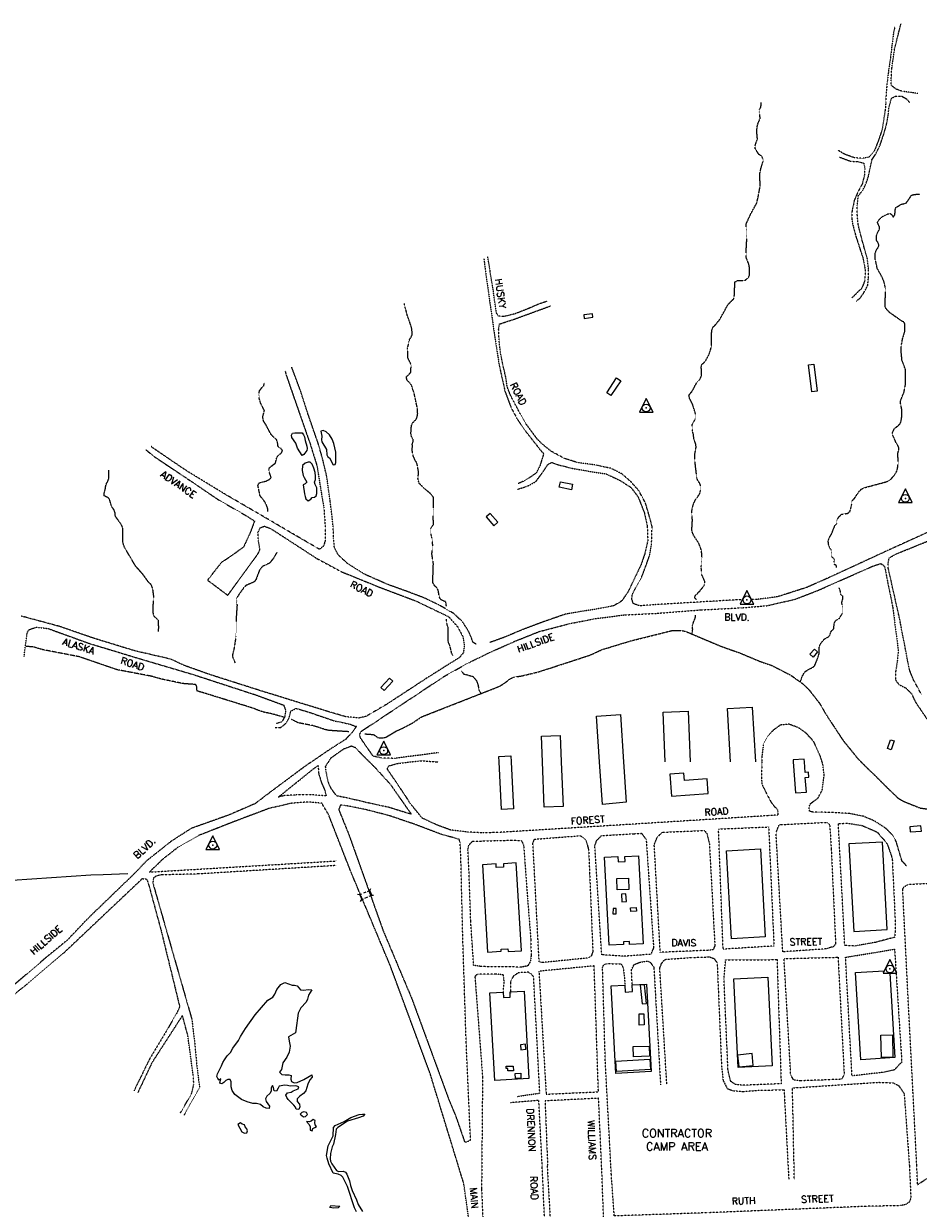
# Model space of a CAD drawing. Header units: feet. Extents: x 0 to 208040, y 0 to 211214.
# Tile 70 of 71: x 198025 to 201295, y 205868 to 210199. Entities that reach past the tile are written whole.
import ezdxf
from ezdxf.enums import TextEntityAlignment as Align

# ---------------------------------------------------------------- set-up
doc = ezdxf.new("R2010")
doc.units = ezdxf.units.FT
doc.header["$LTSCALE"] = 0.5
doc.header["$MEASUREMENT"] = 0
doc.linetypes.add('HIDDEN2', pattern=[0.1875, 0.125, -0.0625])
doc.linetypes.add('PHANTOM2', pattern=[1.25, 0.625, -0.125, 0.125, -0.125, 0.125, -0.125])
doc.layers.get('0').update_dxf_attribs({"linetype": 'CONTINUOUS'})
for name, color, linetype in [('1-TEXT', 1, 'CONTINUOUS'), ('CONC-PAD', 5, 'CONTINUOUS'), ('HV-CONTROL', 11, 'CONTINUOUS'), ('LAKE', 11, 'CONTINUOUS'), ('MA-BLDG', 11, 'CONTINUOUS'), ('MI-BLDG', 11, 'CONTINUOUS'), ('MISC-UTILITY', 11, 'CONTINUOUS'), ('R-DIRT', 11, 'HIDDEN2'), ('R-DIRT-T', 1, 'CONTINUOUS'), ('RUIN', 11, 'CONTINUOUS'), ('STREAM', 11, 'PHANTOM2'), ('TRAIL', 11, 'CONTINUOUS')]:
    doc.layers.add(name, color=color, linetype=linetype)
doc.styles.add('COMPLEX', font='complex.shx')
doc.styles.add('CVFONT05', font='ROMANC')

# ---------------------------------------------------------------- blocks, each defined once
blk = doc.blocks.new('HV-CONTROL', base_point=(0, 18.8))
blk.add_lwpolyline([(-25.1, 3.2), (24.9, 3.2), (-0.1, 53.2)], close=True)
blk.add_circle((-0.1, 18.8), 14.4)
blk.add_point((-0.1, 18.8))

msp = doc.modelspace()

# ---------------------------------------------------------------- linework, layer by layer
at = {"layer": 'CONC-PAD'}
for points, elevation in [([(200369.3, 207500), (200362.5, 207681.5), (200453.6, 207684.9), (200460.5, 207500)], 18.6), ([(200608.6, 207500), (200597.6, 207694.8), (200688, 207700), (200699.3, 207500)], 19.2), ([(200129.4, 207500), (200118.7, 207667.2), (200206.8, 207672.8), (200217.8, 207500)], 18.9), ([(199921.2, 207500), (199917.5, 207593.5), (199986.2, 207596.2), (199990, 207500)], 20), ([(199762.5, 207500), (199761.5, 207519.7), (199806, 207521.8), (199807, 207500)], 21.5), ([(199807, 207500), (199815.3, 207328.2), (199770.8, 207326.1), (199762.5, 207500)], 21.5), ([(199990, 207500), (199996.4, 207336.5), (199927.7, 207333.8), (199921.2, 207500)], 20), ([(200217.8, 207500), (200227.2, 207352.3), (200140.2, 207343.8), (200129.4, 207500)], 18.9), ([(201191.4, 206726.9), (201209.3, 206418.5), (201085.1, 206411), (201065.9, 206729.4), (201169.8, 206735.8)], 16)]:
    msp.add_lwpolyline(points, dxfattribs=dict(at, elevation=elevation))
for points, elevation in [([(201181.2, 206886.8), (201163.5, 207206.4), (201041.4, 207199.6), (201059.1, 206880)], 17.3), ([(200239.8, 206832.4), (200239.2, 206843.1), (200216.8, 206841.9), (200217.3, 206832), (200165.4, 206829.1), (200147.7, 207151.4), (200196.4, 207154.1), (200197.6, 207133.9), (200223.3, 207135.3), (200222.2, 207154), (200271.9, 207156.7), (200289.6, 206835.1)], 18.1), ([(199778.6, 207127.2), (199779.3, 207115.1), (199752.3, 207113.4), (199751.4, 207126.7), (199701.4, 207123.7), (199720.8, 206804.2), (199770.4, 206807.2), (199769.9, 206815.2), (199795, 206816.7), (199795.7, 206806.1), (199844.9, 206809), (199825.5, 207130.1)], 21), ([(200189.8, 206360.5), (200172.4, 206680.5), (200222.2, 206683.2), (200223.5, 206658.4), (200250.4, 206659.8), (200249.1, 206684.5), (200301, 206687.4), (200318.4, 206367.5)], 15.4), ([(200636.4, 206382.4), (200620.5, 206706), (200745.2, 206712.1), (200761.1, 206388.5)], 13.9), ([(199746.8, 206335.1), (199729.3, 206654.9), (199778, 206657.6), (199779, 206638.4), (199803.6, 206639.8), (199802.5, 206658.9), (199853.8, 206661.7), (199871.3, 206341.9)], 16.8)]:
    msp.add_lwpolyline(points, close=True, dxfattribs=dict(at, elevation=elevation))
at = {"layer": 'LAKE'}
for points, elevation in [([(199043.3, 208619.6), (199025.4, 208646.7), (199019.8, 208664.5), (199005, 208685.6), (199003.6, 208693.9), (199007.8, 208701.1), (199016.1, 208702.5), (199042.2, 208702.6), (199047.6, 208695.9), (199051.7, 208688.2), (199053.9, 208674.8), (199060.4, 208654), (199061, 208645.7), (199060.3, 208637.8), (199049.4, 208624)], 85), ([(199111.6, 208708.5), (199114.3, 208690.6), (199113, 208677.3), (199114.7, 208669.5), (199131.5, 208642), (199132.5, 208622), (199136.1, 208614.6), (199143.3, 208611.3), (199155.7, 208586.2), (199163.7, 208586.5), (199165.5, 208594.4), (199165.5, 208632.1), (199158.5, 208663.6), (199152.8, 208679.4), (199142.5, 208695.1), (199130.4, 208706.9), (199120, 208711.8)], 90), ([(199044.2, 208582.9), (199042.9, 208565.1), (199046.7, 208547.4), (199049.9, 208539), (199060.4, 208522.2), (199054.3, 208516.7), (199046.3, 208512.8), (199051.2, 208480.4), (199053.8, 208469.9), (199056.8, 208462), (199065.1, 208453.8), (199073.9, 208460), (199079.6, 208466.3), (199087.6, 208467.5), (199094.3, 208472.4), (199095.9, 208481.3), (199096.7, 208492.2), (199096.8, 208502.3), (199090, 208513.6), (199087.6, 208523), (199091.3, 208532.6), (199091.4, 208544.3), (199090.1, 208558.2), (199085.9, 208574.1), (199079, 208587.8), (199072.5, 208595.4), (199064.3, 208595.3), (199053.4, 208591.7)], 85), ([(199049.4, 208624), (199049.4, 208624)], 85), ([(198734.4, 206341.9), (198734.4, 206341.9), (198730.6, 206349.3), (198733.5, 206359.5), (198748.2, 206388.7), (198753.2, 206401), (198758.5, 206411), (198768.9, 206425.3), (198781.3, 206437.1), (198789.6, 206452.9), (198810, 206481), (198817.8, 206496.2), (198830, 206514.9), (198835.4, 206524.7), (198870.4, 206574.8), (198917.5, 206628), (198935.7, 206639.2), (198942.7, 206651), (198950.8, 206668.1), (198965.2, 206686.2), (198979.1, 206692.6), (199006.5, 206683.3), (199014.7, 206682.9), (199024.9, 206681.2), (199037.1, 206666.5), (199049, 206665.5), (199064.8, 206667.3), (199078.6, 206666), (199066.3, 206646.5), (199062.3, 206631.8), (199057.7, 206621.4), (199038.5, 206600.5), (199028, 206580.6), (199020.2, 206517.8), (199018.4, 206509.1), (199010.2, 206503.7), (198992.9, 206494.3), (198994.7, 206478.8), (198999.5, 206460.4), (198995.3, 206438.3), (198986.9, 206420.7), (198971.6, 206399.3), (198966.8, 206375.6), (198960.3, 206365.1), (198968.7, 206357.2), (198980.3, 206356), (198994.4, 206355.7), (199002.5, 206353.4), (199001.2, 206339.9), (199003.4, 206331.6), (199014, 206326.4), (199024.2, 206328), (199048.4, 206338.1), (199078.1, 206355.3), (199078.9, 206347), (199071.2, 206337), (199063.9, 206321.5), (199056.2, 206296.7), (199047.9, 206287.1), (199033.8, 206277.7), (199025, 206267.9), (199024.8, 206258.3), (199032.7, 206248.6), (199034.5, 206238.1), (199030.8, 206228.5), (199021, 206229.6), (199018, 206237.7), (199012.8, 206244.1), (198991.9, 206265.5), (198986.8, 206272.7), (198983, 206280.9), (198989.8, 206289.5), (199002.2, 206292), (199010.2, 206296.9), (199028.1, 206303.9), (199030.4, 206311.7), (199019.2, 206315), (198998.4, 206314.3), (198989.5, 206316.9), (198979.2, 206318), (198959, 206313.9), (198954.7, 206306.9), (198948.7, 206295.8), (198940.8, 206296.5), (198938.6, 206309.4), (198933.9, 206316.1), (198929.2, 206308.6), (198930.1, 206295.8), (198924.6, 206287.1), (198913.7, 206277.6), (198908.6, 206267.8), (198911, 206257.8), (198923, 206240.9), (198921.8, 206233), (198911.4, 206233.3), (198900.1, 206239), (198890.2, 206247), (198875.7, 206250.2), (198862.7, 206251), (198841.8, 206256.7), (198821.5, 206265.3), (198796.8, 206283.1), (198786.4, 206297.8), (198783.7, 206311.5), (198782.9, 206329.6), (198779.4, 206338.9), (198770.9, 206338.8), (198763.3, 206335), (198756.2, 206328), (198749.6, 206323.3), (198741.7, 206325.6), (198745.5, 206341.3), (198739.9, 206335.5)], 10), ([(199035.1, 206211.5), (199035.1, 206211.5), (199047.4, 206201.8), (199055.2, 206203.4), (199061.7, 206210.8), (199058.1, 206217.9), (199049.5, 206220.2), (199041.6, 206218.3)], 5), ([(198807.6, 206173.8), (198807.6, 206173.8), (198822.8, 206146.9), (198831.9, 206142.1), (198840.2, 206143.3), (198843, 206151.1), (198840.2, 206158.7), (198834.8, 206165.4), (198831.5, 206172.7), (198823.6, 206174.8), (198817.2, 206179.6)], 5), ([(199058.4, 206184.7), (199058.4, 206184.7), (199067.8, 206173.5), (199072.4, 206165), (199071.7, 206153.3), (199079.3, 206150.8), (199081.6, 206158.9), (199089, 206162.5), (199095.6, 206167.1), (199090.1, 206173.3), (199089.3, 206181.3), (199090.2, 206189.2), (199082.7, 206191.8), (199076, 206186.6), (199068.4, 206183.6)], 10), ([(199144.2, 205870.5), (199147.9, 205877.7), (199180.3, 205874.9), (199174.7, 205869), (199158.2, 205867.9)], 8.9)]:
    msp.add_lwpolyline(points, close=True, dxfattribs=dict(at, elevation=elevation))
at = {"layer": 'LAKE', "elevation": 10}
msp.add_lwpolyline([(199241.7, 205854.3), (199233.8, 205869.5), (199208.8, 205947.4), (199191.5, 205981.7), (199185.4, 205987.4), (199174.8, 205991.9), (199156.1, 205996.3), (199139.7, 206030), (199133.6, 206051.2), (199132.3, 206060.2), (199138.2, 206095.6), (199156.1, 206132), (199157.4, 206163.6), (199163.6, 206170.2), (199196.1, 206185.2), (199220.8, 206199.8), (199251.3, 206210.7), (199263.3, 206212.3), (199271.8, 206211.5), (199266.3, 206204.7), (199249.1, 206198), (199208.8, 206185.9), (199172.6, 206163), (199166.6, 206156.5), (199164.6, 206137.7), (199156.8, 206102.5), (199152.4, 206092.1), (199146.1, 206067.5), (199144.8, 206048), (199146.5, 206039.8), (199151, 206030.3), (199168.5, 206005.9), (199175.7, 206002.3), (199192.5, 206003.7), (199201.5, 205999.6), (199206.4, 205991.9), (199215.4, 205967.5), (199219.3, 205950.8), (199225.6, 205932.7), (199241.6, 205899.1), (199247.5, 205881.6), (199262.8, 205855.5)], dxfattribs=at)
at = {"layer": 'MA-BLDG'}
for p, q in [((200437.8, 207458.6), (200387, 207454.9)), ((200387, 207454.9), (200392.8, 207374.3)), ((200439.7, 207431.6), (200437.8, 207458.6)), ((200523.4, 207437.6), (200439.7, 207431.6)), ((200527.3, 207384), (200523.4, 207437.6)), ((200392.8, 207374.3), (200527.3, 207384))]:
    msp.add_line(p, q, dxfattribs=at)
for points, elevation in [([(200103.5, 209138.2), (200072.2, 209133.8), (200074, 209121), (200105.3, 209125.4)], 131.3), ([(200913.1, 208953.4), (200925.2, 208854.9), (200906, 208852.6), (200893.9, 208951)], 96.8), ([(200611.8, 206853.1), (200594.4, 207174.8), (200718.3, 207181.6), (200735.7, 206859.8)], 42.8), ([(200252.2, 206458.9), (200311.3, 206461), (200312.6, 206423.9), (200253.5, 206421.8)], 22.3), ([(200189.7, 206405.3), (200313.5, 206412.3), (200315.6, 206375.3), (200191.8, 206368.3)], 21.3)]:
    msp.add_lwpolyline(points, close=True, dxfattribs=dict(at, elevation=elevation))
at = {"layer": 'MI-BLDG'}
for points, elevation in [([(201182.5, 207548.7), (201193.4, 207580.7), (201206.4, 207576.3), (201195.5, 207544.3)], 60.8), ([(201304.7, 207265.5), (201264.1, 207262.6), (201265.4, 207243.9), (201306, 207246.8)], 28.7), ([(200192.8, 207074), (200235.4, 207074.9), (200236.3, 207033.3), (200193.7, 207032.4)], 34.8), ([(200227.9, 206988.9), (200226.4, 207017.3), (200210, 207016.4), (200211.4, 206988.1)], 30.8), ([(200190, 206944), (200191.1, 206963.6), (200179.4, 206964.2), (200178.3, 206944.6)], 27.4), ([(200243.4, 206966), (200263.8, 206967.3), (200264.6, 206954.5), (200244.2, 206953.1)], 26.6), ([(200301.5, 206616.9), (200294.6, 206684.5), (200278.5, 206682.9), (200285.4, 206615.3)], 25), ([(200274.8, 206537.6), (200274, 206578.5), (200292.2, 206578.8), (200293, 206538)], 24.5), ([(199860.5, 206449.4), (199858.8, 206467.6), (199840.4, 206465.8), (199842.2, 206447.6)], 22.3), ([(201159.9, 206418.8), (201158.5, 206500.6), (201200.7, 206501.3), (201202.1, 206419.5)], 29.8), ([(200687.1, 206433.5), (200634, 206427.8), (200638.6, 206384.7), (200691.7, 206390.3)], 29.5), ([(199814.7, 206370.4), (199794.8, 206370.1), (199794.7, 206378.3), (199788.1, 206378.3), (199788, 206387.1), (199814.6, 206387.4)], 22.9), ([(199821.5, 206360.5), (199841.6, 206361.3), (199842.3, 206343.3), (199822.3, 206342.5)], 24.7)]:
    msp.add_lwpolyline(points, close=True, dxfattribs=dict(at, elevation=elevation))
at = {"layer": 'MI-BLDG', "elevation": 33.2}
for points in [[(200878.7, 207500), (200877.9, 207510.1), (200837.4, 207507), (200837.9, 207500)], [(200837.9, 207500), (200846.5, 207386.6), (200886, 207389.2), (200881.9, 207443.2), (200894.6, 207444.1), (200893.2, 207461.8), (200881.6, 207460.9), (200878.7, 207500)]]:
    msp.add_lwpolyline(points, dxfattribs=at)
at = {"layer": 'MISC-UTILITY', "elevation": 12.6}
for points in [[(199288.1, 207009.1), (199296.9, 207012.5), (199290.5, 207029.4), (199280.7, 207025.2)], [(199290.5, 207029.4), (199294, 207036.4)], [(199253, 207013.5), (199244.7, 207015.2)], [(199259.1, 207016.1), (199253, 207013.5), (199260.3, 206996.4)], [(199259.8, 206996.4), (199255.2, 206989.9)], [(199260.3, 206996.4), (199266.4, 206999.1)], [(199275.7, 207023), (199266.6, 207019.6)], [(199272.2, 207002), (199282.3, 207006.4)], [(199297.4, 207012.8), (199303.7, 207012.1)]]:
    msp.add_lwpolyline(points, dxfattribs=at)
at = {"layer": 'R-DIRT'}
for points, elevation in [([(201292.8, 209943.5), (201236.6, 209951.2), (201215, 209958.7), (201196.4, 209972.4), (201195.5, 209993.5), (201198, 210033.1), (201207.6, 210103.8), (201231.7, 210198.7)], 147.6), ([(201208.7, 210185.7), (201204.1, 210163.6), (201198.1, 210118.1), (201193.4, 210077.1), (201186.2, 210026), (201181.2, 209987.8), (201177.1, 209944), (201176.1, 209910.1), (201173.6, 209882.3), (201167, 209841), (201162, 209809.5), (201149.4, 209772.5), (201133.3, 209732), (201115.1, 209710.6), (201090.6, 209706.1), (201060.9, 209708.5), (201025.2, 209721.4), (201001, 209736.2)], 187.7), ([(201068, 209184.5), (201081.7, 209194.9), (201096.5, 209215.7), (201110, 209242.1), (201112.7, 209269.9), (201112.9, 209303), (201108.9, 209339), (201097, 209380.5), (201082.9, 209432.7), (201074.9, 209466.3), (201072, 209498.6), (201071.4, 209532.3), (201075.5, 209569.6), (201091.2, 209588.7), (201104.1, 209614.3), (201113, 209641.6), (201119.4, 209673.6), (201125.5, 209701.7), (201139.7, 209723), (201155.7, 209755.6), (201169.9, 209798.3), (201179.6, 209834), (201185.2, 209866.9), (201187.9, 209893.8), (201197.1, 209926.7), (201212.5, 209934.3), (201233.3, 209934.3), (201251.8, 209924), (201263.4, 209909.4)], 102.4), ([(201007, 209710.9), (201046.6, 209696.2), (201073, 209694.3), (201095.5, 209689), (201099.4, 209665.7), (201097.3, 209641), (201089.5, 209612), (201073.5, 209582.3), (201061.2, 209553.9), (201052.6, 209515.1), (201051.9, 209485.6), (201056.1, 209460.7), (201065.5, 209424.8), (201092, 209343.1), (201100.8, 209298), (201099.5, 209260.1), (201088.1, 209231.1), (201052, 209196.5)], 126.2), ([(199707.1, 209339), (199713.9, 209284.1), (199751, 209024.5), (199763.8, 208946.2), (199784, 208854.8), (199806.3, 208795), (199827.1, 208756.4), (199855.6, 208713.8), (199913.6, 208639.8), (199925.7, 208627.2), (199912.6, 208584.8), (199897.8, 208555.2), (199858, 208528.5), (199832.4, 208517.2)], 151.2), ([(199938.4, 209183.8), (199909, 209174), (199869.7, 209157), (199822.6, 209138.4), (199794.3, 209131), (199777.7, 209127.9), (199759.5, 209129.3), (199752.7, 209141.9), (199743, 209211.2), (199729.9, 209293.7), (199721.2, 209347)], 144.5), ([(200648.8, 208092.5), (200627.6, 208092), (200333.2, 208074.5), (200276.1, 208070.3), (200253.6, 208078.2), (200247.7, 208095.3), (200249.4, 208110.6), (200262.3, 208137.5), (200283.3, 208174.6), (200297.6, 208211.6), (200313.1, 208255.4), (200320.1, 208300.7), (200321.9, 208360.9), (200310.7, 208402.5), (200297.3, 208447.4), (200273.2, 208491.5), (200245.7, 208522.8), (200212.3, 208552.1), (200172, 208572.7), (200117.9, 208584.5), (200047.2, 208594.4), (200000, 208609.8), (199953.7, 208634.8), (199926.2, 208656.6), (199902.5, 208679.6), (199860.3, 208736.2), (199840.3, 208771.8), (199804.2, 208840.2), (199792.1, 208871.9), (199786.6, 208909), (199776.7, 208949.9), (199767.3, 208998.7), (199762.5, 209043.6), (199761, 209082.1), (199763.7, 209100.6), (199818.7, 209118.7), (199950.8, 209167)], 113.6), ([(199678.4, 207930.2), (199668, 207936.1), (199652.6, 207974.9), (199628, 208013.3), (199596.6, 208042.4), (199545.4, 208071.9), (199491.6, 208098.1), (199424.2, 208123.6), (199356.4, 208147.9), (199271.4, 208185.4), (199207.5, 208225.7), (199174.6, 208256.5), (199160.5, 208284.2), (199157.7, 208319.4), (199155.9, 208363.1), (199145.5, 208452), (199132.2, 208545.8), (199116.1, 208613.4), (199101.8, 208662.8), (199064.1, 208771.7), (199035.9, 208859.5), (199005.6, 208940.3), (199004.8, 208943)], 89.2), ([(198980.3, 208929.2), (198984.1, 208915), (199017.1, 208819.1), (199070.7, 208665.9), (199096.8, 208582.3), (199108.8, 208508), (199122.3, 208427.5), (199127.1, 208356), (199126.4, 208307.1), (199120.9, 208288.5), (199106.1, 208276.9), (199016.1, 208329.3), (198883.3, 208407.2), (198765.9, 208475.5), (198618.1, 208565.4), (198496.8, 208648), (198490.6, 208653)], 124), ([(198470.9, 208641.9), (198500.6, 208616.7), (198616.9, 208539.4), (198733.7, 208460), (198836.4, 208401.1), (198868.5, 208380.4), (198853.1, 208338.5), (198828.3, 208284.8), (198784.8, 208253.5), (198747.2, 208228.3), (198718, 208191.6), (198697.1, 208164.1), (198770.8, 208108.9), (198881.7, 208260.8), (198888.3, 208275.3), (198883.2, 208307.3), (198881, 208338.2), (198889.7, 208355.8), (198904.6, 208361.6), (198928.6, 208352.3), (199097.1, 208243.1), (199186.6, 208195), (199325.6, 208138.5), (199457.8, 208088.5), (199577.9, 208031), (199611.2, 207993.5), (199630.4, 207957.1), (199635.4, 207924.3), (199632.1, 207898.7), (199617.6, 207881.2), (199501.3, 207808), (199350.3, 207709.4), (199275.3, 207665.5), (199250.8, 207660), (199201.1, 207664.9), (199132.3, 207685.3), (198893, 207759.1), (198703.4, 207819.5), (198611.2, 207852.4), (198563.5, 207875), (198429.5, 207906.2), (198279.7, 207952.1), (198154.6, 207995.3), (198015.8, 208032.7)], 90.6), ([(199828.6, 208496.1), (199862.5, 208506.6), (199896.2, 208523.8), (199919.9, 208555.6), (199941.8, 208588.2), (199955.2, 208595), (199967.9, 208589.1), (200028.5, 208573.4), (200090.9, 208562.4), (200153.6, 208552.8), (200204.4, 208529.2), (200245.1, 208502.7), (200270.8, 208468), (200293.9, 208409.5), (200303.9, 208361.4), (200306.1, 208310.2), (200295.7, 208262.7), (200281.3, 208220.7), (200256, 208167.7), (200233.7, 208121.1), (200210.3, 208087.6), (200181.4, 208070.6), (200116.9, 208058.3), (200005.9, 208040.1), (199919.4, 208009.9), (199847.4, 207982.8), (199779.3, 207954.2), (199735.4, 207938.6), (199729.1, 207936.1)], 89.2), ([(202000, 208409.4), (201999.9, 208409.3), (201949, 208407.9), (201890.4, 208409.7), (201826.2, 208421.8), (201742.7, 208440.6), (201681.2, 208443.8), (201627.8, 208438.8), (201565.1, 208429.9), (201506.7, 208412.9), (201441.8, 208388.2), (201359.8, 208352.9), (201186, 208273.9), (200961.1, 208170.2), (200886.4, 208137.2), (200781.4, 208103.7), (200708.3, 208094), (200685.9, 208093.5)], 113.6), ([(201306.7, 207746.1), (201277.5, 207799.6), (201262.6, 207836.3), (201226, 208026.1), (201184.8, 208209.4), (201184.7, 208227.2), (201188.9, 208245.3), (201209.9, 208258.5), (201447.1, 208354.9)], 46.8), ([(199540.6, 207533.3), (199381.2, 207512.6), (199335.5, 207513.3), (199302.2, 207520.7), (199257, 207585.8), (199252.6, 207598.8), (199259.2, 207611.7), (199562.4, 207812.8), (199651.1, 207862.3), (199730.6, 207900.9), (199821.4, 207941.5), (199909.2, 207976.4), (200017.2, 208004.6), (200110.4, 208023), (200219.4, 208037.1), (200337, 208042.9), (200498.2, 208055.4), (200648.3, 208063.1), (200740.2, 208070.7), (200844.4, 208094.3), (200929.7, 208127.5), (201126.8, 208214.8), (201158.3, 208225.2), (201171.5, 208214.4), (201201.5, 208063.6), (201221.7, 207906.7), (201217.8, 207866.5), (201212.1, 207830.9), (201211.1, 207799.4), (201223.4, 207783), (201248.3, 207770.4), (201270.4, 207748.7), (201283.2, 207720.1), (201342.6, 207633)], 23.9), ([(198026.3, 207884), (198037.6, 207971.9), (198045.2, 207983.7), (198072.3, 207992.5), (198114.8, 207987.2), (198266.4, 207932.4), (198450.7, 207876.6), (198645.4, 207819.1), (198877.5, 207743.3), (198974.9, 207707.5), (198982.3, 207687.6), (198979.1, 207665.2), (198968.2, 207645.4), (198947.7, 207639.9)], 37.7), ([(198943.7, 207625.2), (198964.2, 207625.7), (198982.2, 207639.3), (198995.6, 207660.8), (199001.3, 207685.8), (199020.5, 207695.6), (199066, 207682.1), (199159.1, 207650.3), (199217.9, 207637.7), (199240.8, 207628.9), (199225.2, 207607.5), (199202.3, 207582.5), (199146.1, 207546.8), (199077.4, 207500)], 20.8), ([(200943.2, 207500), (200937.2, 207519.5), (200912.9, 207574), (200883.6, 207605.7), (200856, 207625.3), (200821.3, 207637.6), (200790.8, 207634.3), (200763.4, 207614.6), (200742.6, 207590.2), (200729, 207566.3), (200723.5, 207524.1), (200723, 207500)], 18.1), ([(199288, 207500), (199260.6, 207527.1), (199238.8, 207550.9), (199222.6, 207556.9), (199193.3, 207545.8), (199146.8, 207512.8), (199138.6, 207500)], 29.8), ([(199441.3, 207500), (199478.3, 207504.2), (199531.8, 207500)], 18.1), ([(199077.4, 207500), (199054.5, 207484.5), (198933.3, 207394.5), (198870.8, 207347), (198775.2, 207305.6), (198637.1, 207256.3), (198563.6, 207209.2), (198476.8, 207140.1), (198409.6, 207072.1), (198261.2, 206929), (198185.1, 206848.8), (198109.1, 206786.5), (197984.2, 206679.8), (197922.6, 206634.7), (197788.9, 206553.4), (197685.3, 206502.6), (197676.9, 206501.5), (197660.8, 206530.6), (197584, 206710.1), (197553.2, 206763.7), (197535.8, 206798.9)], 20.8), ([(199138.6, 207500), (199127.3, 207482.5), (199129.6, 207463.6), (199137.6, 207425), (199147.5, 207402.9), (199167.2, 207377), (199220.4, 207365.9), (199287.3, 207350.1), (199357.7, 207335), (199413.3, 207317.8), (199441.8, 207309.2), (199366.8, 207416.1), (199311.2, 207477.2), (199288, 207500)], 29.8), ([(200723, 207500), (200722.7, 207487.7), (200721.2, 207441.3), (200723.8, 207417.2), (200739.3, 207385), (200755.9, 207354.2), (200768.2, 207337.3), (200779.1, 207327.2), (200781.2, 207317.5), (200781.3, 207305.2), (200748.9, 207303.2), (200251.5, 207271.9), (199764.4, 207241.9), (199747.2, 207241.4), (199703.5, 207240), (199648.6, 207243.1), (199585.5, 207250.4), (199535, 207269.2), (199481.6, 207294), (199440.1, 207345.2), (199391.1, 207419.5), (199354, 207473.2), (199359.2, 207485.6), (199394.8, 207494.8), (199441.3, 207500)], 18.1), ([(199531.8, 207500), (199540, 207499.4)], 18.1), ([(201252.1, 207119), (201235.2, 207137.4), (201216.6, 207200.2), (201214.7, 207207.7), (201201.4, 207231.8), (201177, 207256.3), (201133.6, 207284), (201093.9, 207300.9), (201041.6, 207311), (200981.5, 207314.7), (200931, 207315.9), (200908.2, 207316.4), (200897.7, 207319.4), (200895.7, 207335.7), (200901.7, 207347.6), (200928.9, 207368.4), (200943.8, 207396.8), (200950.8, 207450.4), (200946.4, 207489.4), (200943.2, 207500)], 18.1), ([(199665.6, 205726.9), (199638.2, 205926.8), (199632.5, 205961.7), (199510.3, 206361.2), (199365.1, 206754.3), (199220.7, 207098.7), (199139.2, 207307.4), (199114.7, 207348.4), (199067.1, 207353.2), (199005.4, 207348.7), (198920.6, 207329.1), (198786.4, 207278.4), (198662.5, 207229.6), (198590, 207188.5), (198534.1, 207144.6), (198484.3, 207096.9), (199167.9, 207137.6)], 12.3), ([(199167, 207120.9), (198665.5, 207090.1), (198527.3, 207086.5), (198509, 207082.5), (198499.8, 207075.3), (198496.7, 207057.6), (198639.5, 206558.4), (198650.3, 206467.4), (198658.5, 206381), (198668, 206309), (198610.7, 206207.8)], 12.5), ([(197373.4, 205926.4), (197377.9, 205937.4), (197382, 205945), (197389.8, 205975.1), (197425.4, 206098.7), (197453.5, 206165.3), (197471.1, 206198.6), (197487.3, 206224), (197511.4, 206255.7), (197530.6, 206278.7), (197697.5, 206437.1), (197739.5, 206488.7), (197943.2, 206612.5), (198040.9, 206690.2), (198171.5, 206801.4), (198458.8, 207073.1), (198473.8, 207071.4), (198479.7, 207058.3), (198526.8, 206884.2), (198595.1, 206604.7), (198584.2, 206581.4), (198548.2, 206518.6), (198484.6, 206412.9), (198427.8, 206296.8)], 130), ([(201613.9, 206079.9), (201597.2, 206100.3), (201563, 206072.4), (201521.1, 206069.7), (201461.3, 206061.7), (201412.2, 206028.6), (201365.1, 206006.5), (201322.6, 205973.3), (201292.3, 205953.3), (201289.4, 206020.9), (201282.3, 206159.1), (201256.5, 206660.4), (201237.8, 207032.6), (201242, 207042.4), (201257.7, 207052.2), (201436.3, 207060.7), (201634.3, 207065.2)], 9.9), ([(200249.1, 206685.7), (200246.5, 206739.7), (200256.3, 206758.8), (200277.8, 206767.7), (200305.2, 206771.7), (200316, 206766.3), (200328.3, 206748.4), (200352.7, 206318.8)], 12.3), ([(200375.7, 206320.9), (200349.9, 206745.3), (200357.1, 206764.3), (200369, 206777.7), (200468.6, 206784.6), (200532.8, 206786.8), (200549.2, 206780.3), (200559.7, 206764.6), (200575.4, 206392.1), (200581.2, 206335.1), (200596, 206305.8), (200616.6, 206298), (200651.5, 206294.7), (200713.7, 206299.2), (200804.2, 206301), (200821.3, 205973.9)], 10.4), ([(199778.5, 206660.8), (199781.1, 206697.9), (199778.1, 206720.5), (199752.7, 206724.2), (199684.4, 206724.2), (199674.2, 206715.3), (199702.1, 206348.5), (199698.6, 205938.4), (199704.3, 205797.6), (199724.5, 205612), (199740, 205393.5), (199753.2, 205362.5), (199785.1, 205341.6), (199847.6, 205338.8), (199922.2, 205348), (199945.3, 205356.1), (199955.9, 205407.9), (199934.2, 205662.9), (199929.9, 205727.4), (199930.4, 205779.1), (199896.7, 205782.8), (199875.5, 205774), (199863, 205752.6), (199855.2, 205720.6)], 13.6), ([(199828.6, 206276.5), (199911.4, 206288.9), (199888.8, 206713.7), (199880.5, 206724.2), (199868.9, 206731.1), (199833.3, 206728.4), (199814.8, 206716.7), (199804.1, 206696.8), (199803.8, 206653.8)], 11.5), ([(200841.8, 205973), (200834.9, 206307.8), (201150.2, 206328.3), (201202.5, 206326.4), (201223.2, 206316.2), (201243.3, 206286.1), (201262.5, 206019.9), (201267.7, 205904.6), (201261.2, 205889.4), (201250.1, 205882.1), (201231.1, 205877.4), (201105.9, 205874.8), (200849.3, 205864.4), (200525.9, 205851.3), (200183.6, 205839.7), (200173.1, 205987.2), (200150.9, 206402.2), (200140.7, 206748.6), (200145.8, 206758.9), (200159.5, 206762.7), (200209.4, 206760.7), (200217, 206744.5), (200223.2, 206683.6)], 9.3), ([(198598.2, 206216.7), (198639.1, 206287.8), (198646.9, 206322.2), (198644.8, 206351.2), (198625.2, 206498.3), (198605.2, 206572.8), (198494, 206400.7), (198442.1, 206290.9)], 8.5), ([(199830.3, 205717.8), (199833.6, 205751.1), (199851.4, 205792.3), (199880.9, 205818), (199928.5, 205832.9), (199920.2, 206020.4), (199907.8, 206262), (199804.7, 206253.7)], 13.6)]:
    msp.add_lwpolyline(points, dxfattribs=dict(at, elevation=elevation))
for points, elevation in [([(198955.4, 207370.7), (199082.1, 207472.8), (199101.2, 207486.6), (199102.8, 207458.1), (199113.3, 207423.5), (199124.6, 207398.1), (199131.3, 207375.1), (199077.9, 207379.5), (199021.2, 207378.9), (198977.8, 207376.6)], 39.3), ([(199212.1, 207237.5), (199338.8, 206882.3), (199443.4, 206634.2), (199576.3, 206271.9), (199604.8, 206202), (199636.4, 206111.1), (199643.7, 206109.9), (199658.2, 206117.3), (199642.5, 206470.4), (199630.5, 206836.4), (199622.9, 207145.1), (199620.2, 207205.6), (199616.5, 207216.7), (199550.5, 207235.1), (199455.6, 207271), (199360.7, 207303.2), (199273.1, 207325.7), (199195.8, 207340.9), (199182.6, 207341.4), (199176.3, 207325)], 9.6), ([(200351.6, 206803.4), (200329.7, 207197.5), (200341.7, 207226.3), (200359.9, 207242.6), (200513.1, 207248.9), (200522.5, 207237.2), (200531.3, 207199.4), (200551.3, 206828.3), (200544.9, 206813), (200527, 206810.8)], 12.3), ([(200564.7, 207254.2), (200747.8, 207262), (200767.3, 206826.5), (200581.4, 206814.9)], 15.2), ([(200799.4, 206805.3), (200774.8, 207241.5), (200787, 207270.1), (200960.6, 207278.6), (200971, 207269.8), (200976.7, 207178.9), (200992.7, 206834.8), (200985.5, 206824.3), (200957.3, 206816)], 13.1), ([(201209.6, 206858.7), (201137, 206839.4), (201061.6, 206826.6), (201026.1, 206828.4), (201002.6, 207274.4), (201037, 207275.7), (201089.9, 207267.1), (201144.4, 207243.3), (201180.6, 207201.4), (201199.6, 207147.1), (201210, 206925.9)], 13.6), ([(199692.2, 206752.2), (199669.7, 206755.9), (199658.9, 206916.6), (199652.8, 207096.1), (199648.7, 207178), (199652.9, 207196.9), (199665, 207209.5), (199754.1, 207212), (199810.1, 207213.5), (199843.8, 207212.4), (199852.4, 207194.4), (199866.6, 206999), (199878.5, 206850.8), (199879.6, 206790.7), (199876.3, 206768.8), (199867.2, 206753.9), (199845.1, 206749.6), (199692.1, 206751.3)], 12.5), ([(199920.3, 206765.9), (199909.1, 206769.1), (199886.2, 207203.4), (199891.8, 207217.1), (200060.9, 207230), (200079.3, 207215.9), (200089.9, 207178.1), (200105.2, 206807.1), (200099.6, 206790.2), (200087.9, 206782.8)], 17), ([(200137.7, 206794.5), (200112.6, 207193.5), (200119.5, 207213.1), (200137, 207230.2), (200256.9, 207237.2), (200283.1, 207238.7), (200300.2, 207215.7), (200327.3, 206820.7), (200317.2, 206796.3), (200219.7, 206789.1), (200170, 206792.4)], 14.4), ([(201052.6, 206351.6), (201029, 206785.4), (201208.2, 206814.9), (201234.4, 206402.2), (201206.2, 206373), (201166.6, 206364.8)], 9.9), ([(200590.7, 206776.4), (200778.4, 206776.7), (200793.7, 206323.1), (200655.2, 206317.4), (200625.8, 206320.4), (200608.7, 206332.5), (200599.3, 206373.7), (200584.6, 206705.7)], 12.5), ([(200862.1, 206333.6), (200839.6, 206336.2), (200828.7, 206354.9), (200804.1, 206780.6), (201001.6, 206785.4), (201023.9, 206356.1), (201013.7, 206339.4), (200973.7, 206337.7)], 9.9), ([(200125.6, 206293.5), (200110.1, 206753.8), (199908.3, 206734.3), (199934.6, 206284.9)], 12), ([(199938.2, 206023.9), (199949.1, 205831.1), (200144.4, 205834), (200138.9, 205985.9), (200126.2, 206269.9), (199930.5, 206260.2), (199939.9, 206025.2)], 14.1)]:
    msp.add_lwpolyline(points, close=True, dxfattribs=dict(at, elevation=elevation))
at = {"layer": 'RUIN'}
for points, elevation in [([(200155.8, 208849.3), (200192.3, 208904), (200208, 208893.5), (200171.5, 208838.9)], 106.3), ([(199986.5, 208524), (200031.3, 208515.4), (200027.4, 208495), (199982.6, 208503.6)], 107.5), ([(199758, 208375.9), (199730, 208407.8), (199715.8, 208395.3), (199743.7, 208363.4)], 96.7), ([(200898.5, 207893.1), (200915.4, 207912.2), (200927, 207901.9), (200910.2, 207882.8)], 33.5), ([(199343.1, 207760.9), (199374.6, 207794.9), (199362.3, 207806.2), (199330.9, 207772.2)], 44.1)]:
    msp.add_lwpolyline(points, close=True, dxfattribs=dict(at, elevation=elevation))
at = {"layer": 'STREAM'}
for points, elevation in [([(200483.9, 208093.4), (200483.9, 208093.4), (200477.9, 208099.3), (200479.4, 208107.8), (200485.5, 208113), (200497.4, 208125.9), (200512.3, 208145), (200514.6, 208158.5), (200511.3, 208167.2), (200502.5, 208185.9), (200502.5, 208197.4), (200501.4, 208211.2), (200504.3, 208248.3), (200502.6, 208268.9), (200500.9, 208276.9), (200493.3, 208297.3), (200488.2, 208305.8), (200474.4, 208326.5), (200467.9, 208342.3), (200467.4, 208352.4), (200469.2, 208383.7), (200468.4, 208393.6), (200466.5, 208410.9), (200468.7, 208427.3), (200475.3, 208447.9), (200482.1, 208461.7), (200488.3, 208468.8), (200495.9, 208480.6), (200500.1, 208494.7), (200499.1, 208508.8), (200496.9, 208516.9), (200488.3, 208529.9), (200485.4, 208539.4), (200477.6, 208606.5), (200478.7, 208627.3), (200482.8, 208650.9), (200481.4, 208661.6), (200474, 208681.8), (200473.7, 208693.3), (200468.6, 208714.9), (200468, 208727.2), (200469.4, 208735.9), (200479.8, 208753.1), (200481.1, 208770.5), (200470.7, 208804.7), (200458, 208831.3), (200456.6, 208841.2), (200467.8, 208854.1), (200485.1, 208886.4), (200498.5, 208901.6), (200501.9, 208912), (200501.8, 208944.6), (200504.3, 208953.3), (200516.6, 208964.8), (200529.8, 208988.7), (200536.5, 209008.7), (200538.7, 209022.1), (200539.1, 209066.2), (200540.8, 209079.4), (200543.8, 209089.2), (200553.6, 209098.2), (200569.3, 209117.4), (200586.7, 209148.8), (200600, 209173.1), (200620, 209192.7), (200623.3, 209209.8), (200624, 209254.2), (200633.6, 209259.3), (200652.6, 209259.3), (200662.8, 209261), (200674.5, 209271.7), (200678.1, 209280.1), (200677.8, 209307.1), (200675, 209320.6), (200666.5, 209341.9), (200665.1, 209350.6), (200665.3, 209361.5), (200668.1, 209411.2), (200665.7, 209456.5), (200665.7, 209466.1), (200674, 209484.5), (200683, 209503.9), (200704.1, 209542.5), (200709.9, 209566.9), (200716.7, 209604.8), (200715.6, 209651), (200719.9, 209669.9), (200727.4, 209694.3), (200727.1, 209705.5), (200721.8, 209714.8), (200711.9, 209720.9), (200698.1, 209743.1), (200698.7, 209752.3), (200706.8, 209777.9), (200704.7, 209801.2), (200705.5, 209820.6), (200708.6, 209832.6), (200717, 209852.9), (200714.1, 209873.9), (200714.4, 209884.6), (200719.7, 209894.7), (200720.6, 209910.5)], 50), ([(200996.4, 208211), (200994.7, 208218.8), (200987.1, 208221.3), (200986.8, 208230.4), (200988.9, 208238.5), (200977.2, 208252.2), (200976.8, 208274.3), (200970.9, 208282.3), (200967.4, 208291.8), (200965.6, 208306.3), (200969.5, 208319.1), (200978.1, 208333.8), (200990.1, 208363.9), (200997.7, 208371.2), (200997.3, 208382.6), (201005.5, 208396.8), (201014.5, 208405.1), (201036.5, 208408.4), (201045.1, 208415.3), (201052, 208442.3), (201052.3, 208452.9), (201062.2, 208464.1), (201079.1, 208489.2), (201085.8, 208496.5), (201095.7, 208501.9), (201177.3, 208523.7), (201185.4, 208527.1), (201193.6, 208532.1), (201206.7, 208547), (201215.9, 208561.9), (201219, 208572), (201221.8, 208597.6), (201219.7, 208625.9), (201224.2, 208642.8), (201223, 208651.5), (201213.7, 208666.6), (201201.9, 208693.8), (201200.2, 208702.5), (201208, 208718.8), (201224.3, 208731.5), (201229.6, 208738.2), (201232.1, 208747.2), (201234.3, 208759.9), (201234.8, 208786.3), (201229.7, 208812.6), (201230.5, 208821.1), (201242.8, 208852), (201247.8, 208879.2), (201248.5, 208932.3), (201235.2, 208968.7), (201231.8, 209004.6), (201233.4, 209025.4), (201238.1, 209049.3), (201245.9, 209073.7), (201246.1, 209100.1), (201242.2, 209107.7), (201234.3, 209111.6), (201191.3, 209141.5), (201179.2, 209153.9), (201174.4, 209161.1), (201173.5, 209178.3), (201175.4, 209217.8), (201173.7, 209236.7), (201170, 209253.5), (201163.5, 209270.3), (201144.9, 209304.2), (201137.2, 209339), (201137.8, 209359.2), (201140.5, 209369.9), (201147.5, 209379.5), (201151.4, 209389), (201148.1, 209398.3), (201142.7, 209405.6), (201141.5, 209420.4), (201144.6, 209432.2), (201153, 209447.1), (201153.3, 209455.6), (201145.6, 209471.5), (201151, 209481.1), (201164.1, 209493.8), (201183.5, 209503.3), (201191.9, 209505.3), (201198.9, 209499.2), (201203.1, 209491.9), (201209.3, 209499.8), (201210.4, 209518.3), (201213.2, 209526.7), (201232.8, 209538.8), (201249.9, 209542.5), (201270.6, 209571.8), (201281.5, 209574.6), (201300.7, 209575.7)], 60), ([(199570.2, 208068.9), (199567.7, 208085), (199557.5, 208089), (199550, 208092.6), (199544.2, 208102.3), (199540.3, 208126.7), (199534.7, 208136.8), (199526.6, 208144.2), (199520.1, 208155.7), (199522.4, 208224.7), (199516.9, 208259.6), (199520.3, 208291.3), (199516.7, 208321.3), (199512.9, 208335), (199513.4, 208353.3), (199522.4, 208367.2), (199522.3, 208382.9), (199521.4, 208398.8), (199522.5, 208428.4), (199522.5, 208467.7), (199511.5, 208480.6), (199485.4, 208502.6), (199470.1, 208519.1), (199467.9, 208527.6), (199465.7, 208538.6), (199467.9, 208550.7), (199468.6, 208557.6), (199462.1, 208593.3), (199456.9, 208600), (199448.2, 208619.9), (199444.2, 208643.3), (199446.2, 208651.3), (199445.3, 208660.3), (199448.4, 208669.9), (199448.1, 208679.1), (199443.3, 208687), (199440.2, 208698.8), (199442.1, 208727.7), (199444.8, 208736.7), (199458.6, 208751.6), (199463, 208760.3), (199465, 208774), (199463.5, 208794.5), (199451.6, 208849.8), (199445.4, 208866.4), (199443.7, 208874.8), (199438.6, 208882.6), (199431.3, 208889.6), (199425.7, 208897.2), (199423.7, 208907.3), (199433.5, 208916.9), (199439.4, 208923.9), (199441, 208944.4), (199440.4, 208953.6), (199428.6, 208977.8), (199428.5, 209001.3), (199427.1, 209010), (199431.3, 209024.9), (199432.9, 209034.7), (199435.2, 209043.7), (199441.3, 209053), (199444.7, 209061.2), (199444.6, 209073), (199443.2, 209084.5), (199439.5, 209097.9), (199427.9, 209129.6), (199421.4, 209154.9), (199418.6, 209163), (199417.2, 209171.4), (199417.3, 209175.6)], 40), ([(198916.7, 208415.2), (198917.8, 208423.6), (198911.6, 208440.7), (198905.1, 208452.2), (198888.8, 208472.9), (198881.2, 208509.7), (198884.2, 208519), (198912.8, 208527.2), (198924.3, 208533.1), (198929.6, 208540.1), (198922.6, 208558.9), (198921.2, 208567.9), (198923.9, 208576), (198945.2, 208592.1), (198949.1, 208609.2), (198953.9, 208618.2), (198967.1, 208630), (198971, 208637.6), (198966.2, 208644.6), (198958.3, 208648.5), (198953.5, 208655.8), (198953.2, 208666.8), (198950.1, 208676.3), (198929.6, 208696.2), (198909.8, 208733.2), (198903.1, 208743), (198899.7, 208752.8), (198899.4, 208763.2), (198904.7, 208784.3), (198891.4, 208810.1), (198888.6, 208818.5), (198885.5, 208831.9), (198884.6, 208845.7), (198887.1, 208856.9), (198894.6, 208867.1), (198902.5, 208874.4), (198904.1, 208883.9), (198903.4, 208885.8)], 76.8), ([(198517.2, 207976.6), (198518.6, 207989), (198517.4, 208017), (198499.9, 208034.4), (198498.2, 208048.4), (198498.4, 208071.5), (198500.9, 208100.9), (198496.9, 208133.2), (198491, 208147.5), (198482, 208155.9), (198459.1, 208187.3), (198433.5, 208216.2), (198393.2, 208284.6), (198387, 208304.8), (198387.2, 208352.2), (198384.9, 208361.2), (198379.6, 208371), (198362.7, 208393.7), (198359, 208401.8), (198359, 208410.8), (198355.9, 208419.8), (198346, 208433.8), (198340.1, 208455.1), (198336.1, 208463.8), (198319.3, 208472.2), (198318.7, 208481.2), (198322.9, 208494.6), (198324.2, 208505.6), (198327.9, 208518.2), (198332.6, 208525.5), (198336.2, 208536.2), (198336.7, 208564.9), (198336.6, 208566.2)], 26.9), ([(198950.2, 208265.6), (198950.2, 208265.6), (198945.7, 208258.3), (198940.1, 208247.4), (198934.3, 208239.2), (198922.2, 208225.4), (198897.7, 208214.2), (198887, 208201), (198882.2, 208188.8), (198874.1, 208166.9), (198868.2, 208158.2), (198836.7, 208144.4), (198827.9, 208134.6), (198816.9, 208119.2), (198803.7, 208099.7), (198802.6, 208088.7), (198804.8, 208072.2), (198802.2, 208035.9), (198800.7, 207957.9), (198792.4, 207906.8), (198789.4, 207896.7), (198787.7, 207887.4), (198790, 207878.7), (198794.8, 207870.6), (198797, 207860.2)], 71.8), ([(200864.4, 207794.2), (200870.5, 207811.9), (200879.1, 207827.8), (200892.5, 207837.4), (200908.5, 207845.3), (200916.4, 207851.9), (200925.9, 207875.2), (200931.9, 207892.7), (200932.1, 207915.6), (200934.5, 207925), (200939, 207933.8), (200953, 207950.5), (200965.3, 207956.2), (200971.2, 207962.3), (200976.3, 207977.1), (200985.6, 207986.4), (200988, 208006.5), (200992.3, 208016.1), (201006.9, 208024.8), (201017.5, 208043.4), (201017.1, 208074.5), (201015.2, 208082.3), (201019.5, 208097.5), (201019.2, 208105.8), (201012.5, 208110.1), (201008.8, 208128.9), (201005.7, 208136.6)], 15), ([(200470.3, 207964.7), (200470.3, 207964.7), (200468.1, 207973.1), (200470.5, 207983.8), (200468.4, 207997.3), (200479.9, 208027.2), (200480.7, 208035.9)], 15), ([(199272, 207602.2), (199303.7, 207599.9), (199317.8, 207589.8), (199325.6, 207587.2), (199340, 207587.7), (199349.7, 207590.4), (199387.4, 207613), (199407.9, 207621.9), (199445.1, 207641.6), (199480.7, 207665.1), (199761.8, 207775.3), (199781.3, 207786.7), (199801.9, 207803), (199816.4, 207809.7), (199845.1, 207814.2), (199907.3, 207829), (200095.5, 207890.4), (200138.1, 207910.1), (200244.1, 207942.4), (200394.6, 207979.9), (200427.6, 207980.7), (200446.5, 207976.2), (200570, 207924), (200644.8, 207897.2), (200718.8, 207866.2), (200758.7, 207852.5), (200826.7, 207818.1), (200872.2, 207785.8), (200897.1, 207761.2), (200933.3, 207714.8), (200957.3, 207673.6), (201019.7, 207578.6), (201075.4, 207509.8), (201085.4, 207500)], 20), ([(199593.5, 207888.4), (199589.7, 207895.8), (199582.8, 207924.4), (199576.2, 207939.9), (199576.9, 207961), (199576.9, 207989.3), (199572.5, 208002.4), (199569.9, 208021.3)], 30), ([(198974, 207663.6), (198974, 207663.6), (198924.8, 207677.3), (198907.7, 207680.1), (198888.1, 207686), (198862.9, 207696), (198675, 207754.4), (198666.9, 207756.2), (198659.1, 207758.8), (198657.9, 207766.8), (198658.4, 207775), (198654, 207781.9), (198643.4, 207783.6), (198612.7, 207785.3), (198604.3, 207786.6), (198525.7, 207803), (198489.9, 207813.2), (198365.7, 207836.7), (198228.8, 207883.8), (198094.5, 207909.9), (198059.9, 207919.9), (198033.7, 207921.9)], 20), ([(199625.7, 207831.3), (199631.8, 207821.9), (199667.4, 207812), (199679.6, 207796.9), (199685.6, 207780.6), (199689, 207762.4), (199697.3, 207748.1)], 30), ([(199212.9, 207610), (199142.2, 207614.6), (199130.3, 207616.8), (199081.8, 207632.3), (199028.9, 207642.5), (199003, 207655.4)], 20), ([(201085.4, 207500), (201216.7, 207370.8), (201231.3, 207360.7), (201243.4, 207354.7), (201302.2, 207330.9), (201332.8, 207327.3), (201353.9, 207329.6), (201374.2, 207335.1), (201392, 207344.7), (201412.2, 207359), (201432.3, 207380.4), (201468.9, 207427.3), (201516.5, 207500)], 20)]:
    msp.add_lwpolyline(points, dxfattribs=dict(at, elevation=elevation))
at = {"layer": 'TRAIL', "elevation": 235}
msp.add_lwpolyline([(196500, 206499.1), (196728, 206605.8), (196743.5, 206611.3), (196852.4, 206662), (196906.9, 206690.9), (196920.8, 206697), (197075.3, 206763.2), (197235.6, 206838.7), (197482, 206948.2), (197725.8, 207024.5), (197891.3, 207060.1), (197909.3, 207062.6), (198270.3, 207087.2), (198315.8, 207087.8), (198405.4, 207092.3)], dxfattribs=at)

# ---------------------------------------------------------------- block references
at = {"layer": 'HV-CONTROL'}
for p in [(200300.3, 208793.7, 87), (201247.7, 208463.3, 87.3), (200668.8, 208092), (199341, 207540.8, 20.6), (198716.2, 207195.5, 50.3), (201191.4, 206742.6)]:
    msp.add_blockref('HV-CONTROL', p, dxfattribs=at)

# ---------------------------------------------------------------- texts
at = {"layer": '1-TEXT', "style": 'COMPLEX'}
for s, p in [('CONTRACTOR', (200412.6, 206127.2)), ('CAMP AREA', (200412.6, 206078.6))]:
    msp.add_text(s, height=30, dxfattribs=at).set_placement(p, align=Align.CENTER)
at = {"layer": 'R-DIRT-T', "style": 'CVFONT05'}
for s, rotation, p in [('HUSKY', 278.5479, (199747.7, 209264)), ('ROAD', 297.1934, (199801.6, 208878.6)), ('ADVANCE', 326.0057, (198523, 208544.4)), ('ROAD', 333.5496, (199215.3, 208140.6)), ('BLVD.', 359.1319, (200585.5, 208017.3)), ('ALASKA     ROAD', 341.8421, (198164.6, 207929.4)), ('HILLSIDE', 19.6223, (199833.7, 207899.7)), ('FOREST', 3.7782, (200025.3, 207270.4)), ('BLVD.', 42.616, (198440.5, 207143.8)), ('STREET', 0.9942, (200824.6, 206828.7)), ('DAVIS', 359.3277, (200392.2, 206826.5)), ('DRENNON    ROAD', 272.9758, (199863.3, 206232.4)), ('WILLIAMS', 272.4884, (200086.3, 206188.8)), ('RUTH', 2.0411, (200613.3, 205880.9))]:
    msp.add_text(s, height=25, rotation=rotation, dxfattribs=at).set_placement(p)
for s, rotation, p in [('ROAD', 3.7782, (200557.2, 207317.9)), ('HILLSIDE', 40.8519, (198106.5, 206848.4)), ('STREET', 2.0411, (200925.7, 205902)), ('MAIN    DAVIS    ROAD', 274.9981, (199686.1, 205734.2))]:
    msp.add_text(s, height=25, rotation=rotation, dxfattribs=at).set_placement(p, align=Align.MIDDLE)

doc.saveas('drawing.dxf')
